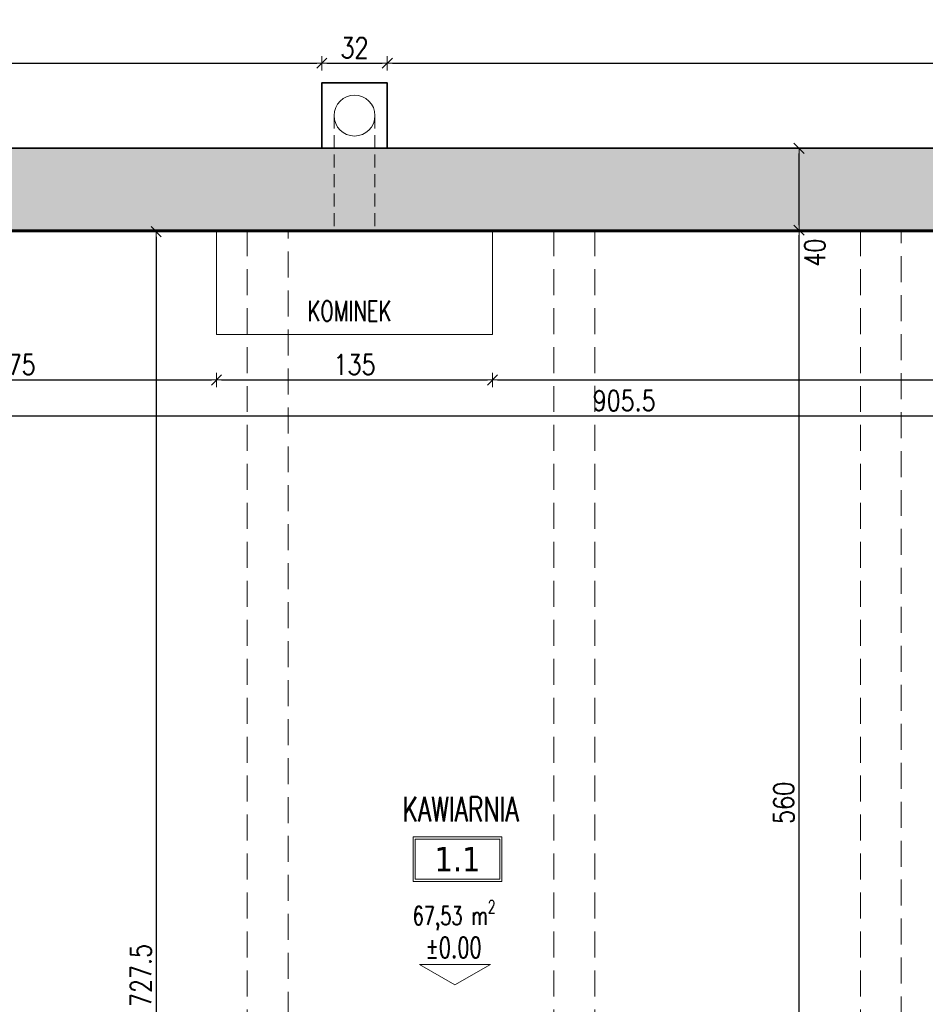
# Model space of a CAD drawing. Header units: millimetres. Extents: x 14400 to 93787, y -21104 to 39413.
# Tile 14 of 256: x 23197 to 23640, y 7703 to 8184. Entities that reach past the tile are written whole.
import ezdxf
from ezdxf.enums import TextEntityAlignment as Align

# ---------------------------------------------------------------- set-up
doc = ezdxf.new("R2010")
doc.units = ezdxf.units.MM
doc.linetypes.add('HIDDEN', pattern=[9.525, 6.35, -3.175])
for name, color, linetype, lineweight in [('!MODUS_ARMATURA', 6, 'Continuous', 9), ('!MODUS_HATCH_ŚCIANA', 254, 'Continuous', 9), ('!MODUS_OPIS', 3, 'Continuous', 13), ('__MODUS_ŚCIANY', 2, 'Continuous', 35), ('Cienka', 3, 'Continuous', 9), ('Opis', 8, 'Continuous', 13), ('Opis_pom', 9, 'Continuous', 18), ('Widok', 1, 'Continuous', 15), ('WYMIAROWANIE', 1, 'Continuous', 18)]:
    doc.layers.add(name, color=color, linetype=linetype, lineweight=lineweight)
doc.styles.add('ARCHETYP', font='romans.shx', dxfattribs={"height": 15})
doc.styles.add('ARIAL', font='tahoma.ttf')
doc.styles.add('TXT', font='simplex.shx', dxfattribs={"width": 0.8})
doc.dimstyles.new('DIM50', dxfattribs={"dimscale": 5, "dimtxt": 2, "dimasz": 0.5, "dimexe": 0, "dimexo": 0, "dimgap": 0.5, "dimtad": 1, "dimdec": 4, "dimrnd": 0.5, "dimdsep": 46, "dimtxsty": 'TXT', "dimblk1": 'TICK1', "dimblk2": 'TICK1', "dimsah": 1, "dimcen": 0, "dimse1": 1, "dimse2": 1, "dimclrd": 1, "dimclre": 7, "dimclrt": 9, "dimadec": 0, "dimazin": 0, "dimtfac": 1, "dimtdec": 4, "dimtmove": 2, "dimatfit": 3, "dimldrblk": 'TICK1', "dimfxl": 1, "dimtolj": 1, "dimarcsym": 0})

# ---------------------------------------------------------------- blocks, each defined once
blk = doc.blocks.new('TICK1')
at = {"color": 2}
blk.add_line((-1, -1), (1, 1), dxfattribs=at)
at = {"color": 0}
for p, q in [((0, 0), (-1, 0)), ((0, -1.4), (0, 1.4))]:
    blk.add_line(p, q, dxfattribs=at)
blk = doc.blocks.new('*D61')
at = {"layer": 'DEFPOINTS', "color": 0, "transparency": 16777216}
for p in [(23017.79, 8081.47), (23923.38, 8081.47), (23923.38, 7990.61)]:
    blk.add_point(p, dxfattribs=at)
at = {"layer": 'WYMIAROWANIE', "color": 1, "lineweight": -2, "transparency": 16777216}
blk.add_line((23020.29, 7990.61), (23920.88, 7990.61), dxfattribs=at)
at = {"layer": 'WYMIAROWANIE', "color": 1, "lineweight": -2, "transparency": 16777216, "xscale": 2.5, "yscale": 2.5, "zscale": 2.5, "rotation": 180}
blk.add_blockref('TICK1', (23017.79, 7990.61), dxfattribs=at)
at = {"layer": 'WYMIAROWANIE', "color": 1, "lineweight": -2, "transparency": 16777216, "xscale": 2.5, "yscale": 2.5, "zscale": 2.5}
blk.add_blockref('TICK1', (23923.38, 7990.61), dxfattribs=at)
at = {"layer": 'WYMIAROWANIE', "color": 9, "transparency": 16777216, "insert": (23492.78, 7998.11), "char_height": 10, "attachment_point": 5, "style": 'TXT'}
blk.add_mtext('\\A1;905.5', dxfattribs=at)
blk = doc.blocks.new('*D62')
at = {"layer": 'DEFPOINTS', "color": 0, "transparency": 16777216}
for p in [(23963.38, 8216.11), (22978.38, 8121.47), (23963.38, 8121.47)]:
    blk.add_point(p, dxfattribs=at)
at = {"layer": 'WYMIAROWANIE', "color": 1, "lineweight": -2, "transparency": 16777216}
blk.add_line((22980.88, 8216.11), (23960.88, 8216.11), dxfattribs=at)
at = {"layer": 'WYMIAROWANIE', "color": 1, "lineweight": -2, "transparency": 16777216, "xscale": 2.5, "yscale": 2.5, "zscale": 2.5, "rotation": 180}
blk.add_blockref('TICK1', (22978.38, 8216.11), dxfattribs=at)
at = {"layer": 'WYMIAROWANIE', "color": 1, "lineweight": -2, "transparency": 16777216, "xscale": 2.5, "yscale": 2.5, "zscale": 2.5}
blk.add_blockref('TICK1', (23963.38, 8216.11), dxfattribs=at)
at = {"layer": 'WYMIAROWANIE', "color": 9, "transparency": 16777216, "insert": (23470.88, 8223.61), "char_height": 10, "attachment_point": 5, "style": 'TXT'}
blk.add_mtext('\\A1;985', dxfattribs=at)
blk = doc.blocks.new('*D63')
at = {"layer": 'DEFPOINTS', "color": 0, "transparency": 16777216}
for p in [(23344.88, 8163.09), (22978.38, 8121.47), (23344.88, 8121.47)]:
    blk.add_point(p, dxfattribs=at)
at = {"layer": 'WYMIAROWANIE', "color": 1, "lineweight": -2, "transparency": 16777216}
blk.add_line((22980.88, 8163.09), (23342.38, 8163.09), dxfattribs=at)
at = {"layer": 'WYMIAROWANIE', "color": 1, "lineweight": -2, "transparency": 16777216, "xscale": 2.5, "yscale": 2.5, "zscale": 2.5, "rotation": 180}
blk.add_blockref('TICK1', (22978.38, 8163.09), dxfattribs=at)
at = {"layer": 'WYMIAROWANIE', "color": 1, "lineweight": -2, "transparency": 16777216, "xscale": 2.5, "yscale": 2.5, "zscale": 2.5}
blk.add_blockref('TICK1', (23344.88, 8163.09), dxfattribs=at)
at = {"layer": 'WYMIAROWANIE', "color": 9, "transparency": 16777216, "insert": (23161.63, 8170.59), "char_height": 10, "attachment_point": 5, "style": 'TXT'}
blk.add_mtext('\\A1;366.5', dxfattribs=at)
blk = doc.blocks.new('*D64')
at = {"layer": 'DEFPOINTS', "color": 0, "transparency": 16777216}
for p in [(23376.88, 8163.09), (23376.88, 8153.47), (23344.88, 8121.47)]:
    blk.add_point(p, dxfattribs=at)
at = {"layer": 'WYMIAROWANIE', "color": 1, "lineweight": -2, "transparency": 16777216}
blk.add_line((23347.38, 8163.09), (23374.38, 8163.09), dxfattribs=at)
at = {"layer": 'WYMIAROWANIE', "color": 1, "lineweight": -2, "transparency": 16777216, "xscale": 2.5, "yscale": 2.5, "zscale": 2.5, "rotation": 180}
blk.add_blockref('TICK1', (23344.88, 8163.09), dxfattribs=at)
at = {"layer": 'WYMIAROWANIE', "color": 1, "lineweight": -2, "transparency": 16777216, "xscale": 2.5, "yscale": 2.5, "zscale": 2.5}
blk.add_blockref('TICK1', (23376.88, 8163.09), dxfattribs=at)
at = {"layer": 'WYMIAROWANIE', "color": 9, "transparency": 16777216, "insert": (23360.88, 8170.59), "char_height": 10, "attachment_point": 5, "style": 'TXT'}
blk.add_mtext('\\A1;32', dxfattribs=at)
blk = doc.blocks.new('*D65')
at = {"layer": 'DEFPOINTS', "color": 0, "transparency": 16777216}
for p in [(23963.38, 8163.09), (23376.88, 8153.47), (23963.38, 8121.47)]:
    blk.add_point(p, dxfattribs=at)
at = {"layer": 'WYMIAROWANIE', "color": 1, "lineweight": -2, "transparency": 16777216}
blk.add_line((23379.38, 8163.09), (23960.88, 8163.09), dxfattribs=at)
at = {"layer": 'WYMIAROWANIE', "color": 1, "lineweight": -2, "transparency": 16777216, "xscale": 2.5, "yscale": 2.5, "zscale": 2.5, "rotation": 180}
blk.add_blockref('TICK1', (23376.88, 8163.09), dxfattribs=at)
at = {"layer": 'WYMIAROWANIE', "color": 1, "lineweight": -2, "transparency": 16777216, "xscale": 2.5, "yscale": 2.5, "zscale": 2.5}
blk.add_blockref('TICK1', (23963.38, 8163.09), dxfattribs=at)
at = {"layer": 'WYMIAROWANIE', "color": 9, "transparency": 16777216, "insert": (23670.13, 8170.59), "char_height": 10, "attachment_point": 5, "style": 'TXT'}
blk.add_mtext('\\A1;586.5', dxfattribs=at)
blk = doc.blocks.new('*D69')
at = {"layer": 'DEFPOINTS', "color": 0, "transparency": 16777216}
for p in [(23293.38, 8081.47), (23018.38, 8033.42), (23293.38, 8008.23)]:
    blk.add_point(p, dxfattribs=at)
at = {"layer": 'WYMIAROWANIE', "color": 1, "lineweight": -2, "transparency": 16777216}
blk.add_line((23020.88, 8008.23), (23290.88, 8008.23), dxfattribs=at)
at = {"layer": 'WYMIAROWANIE', "color": 1, "lineweight": -2, "transparency": 16777216, "xscale": 2.5, "yscale": 2.5, "zscale": 2.5, "rotation": 180}
blk.add_blockref('TICK1', (23018.38, 8008.23), dxfattribs=at)
at = {"layer": 'WYMIAROWANIE', "color": 1, "lineweight": -2, "transparency": 16777216, "xscale": 2.5, "yscale": 2.5, "zscale": 2.5}
blk.add_blockref('TICK1', (23293.38, 8008.23), dxfattribs=at)
at = {"layer": 'WYMIAROWANIE', "color": 9, "transparency": 16777216, "insert": (23194.61, 8015.73), "char_height": 10, "attachment_point": 5, "style": 'TXT'}
blk.add_mtext('\\A1;275', dxfattribs=at)
blk = doc.blocks.new('*D70')
at = {"layer": 'DEFPOINTS', "color": 0, "transparency": 16777216}
for p in [(23293.38, 8081.47), (23428.38, 8081.47), (23428.38, 8008.23)]:
    blk.add_point(p, dxfattribs=at)
at = {"layer": 'WYMIAROWANIE', "color": 1, "lineweight": -2, "transparency": 16777216}
blk.add_line((23295.88, 8008.23), (23425.88, 8008.23), dxfattribs=at)
at = {"layer": 'WYMIAROWANIE', "color": 1, "lineweight": -2, "transparency": 16777216, "xscale": 2.5, "yscale": 2.5, "zscale": 2.5, "rotation": 180}
blk.add_blockref('TICK1', (23293.38, 8008.23), dxfattribs=at)
at = {"layer": 'WYMIAROWANIE', "color": 1, "lineweight": -2, "transparency": 16777216, "xscale": 2.5, "yscale": 2.5, "zscale": 2.5}
blk.add_blockref('TICK1', (23428.38, 8008.23), dxfattribs=at)
at = {"layer": 'WYMIAROWANIE', "color": 9, "transparency": 16777216, "insert": (23360.88, 8015.73), "char_height": 10, "attachment_point": 5, "style": 'TXT'}
blk.add_mtext('\\A1;135', dxfattribs=at)
blk = doc.blocks.new('*D71')
at = {"layer": 'DEFPOINTS', "color": 0, "transparency": 16777216}
for p in [(23428.38, 8081.47), (23923.38, 8081.47), (23923.38, 8008.23)]:
    blk.add_point(p, dxfattribs=at)
at = {"layer": 'WYMIAROWANIE', "color": 1, "lineweight": -2, "transparency": 16777216}
blk.add_line((23430.88, 8008.23), (23920.88, 8008.23), dxfattribs=at)
at = {"layer": 'WYMIAROWANIE', "color": 1, "lineweight": -2, "transparency": 16777216, "xscale": 2.5, "yscale": 2.5, "zscale": 2.5, "rotation": 180}
blk.add_blockref('TICK1', (23428.38, 8008.23), dxfattribs=at)
at = {"layer": 'WYMIAROWANIE', "color": 1, "lineweight": -2, "transparency": 16777216, "xscale": 2.5, "yscale": 2.5, "zscale": 2.5}
blk.add_blockref('TICK1', (23923.38, 8008.23), dxfattribs=at)
at = {"layer": 'WYMIAROWANIE', "color": 9, "transparency": 16777216, "insert": (23675.88, 8015.73), "char_height": 10, "attachment_point": 5, "style": 'TXT'}
blk.add_mtext('\\A1;495', dxfattribs=at)
blk = doc.blocks.new('*D92')
at = {"layer": 'DEFPOINTS', "color": 0, "transparency": 16777216}
for p in [(23202.6, 8080.73), (23202.6, 7353.47), (23263.86, 7353.47)]:
    blk.add_point(p, dxfattribs=at)
at = {"layer": 'WYMIAROWANIE', "color": 1, "lineweight": -2, "transparency": 16777216}
blk.add_line((23263.86, 8078.23), (23263.86, 7355.97), dxfattribs=at)
at = {"layer": 'WYMIAROWANIE', "color": 1, "lineweight": -2, "transparency": 16777216, "xscale": 2.5, "yscale": 2.5, "zscale": 2.5}
for p, rotation in [((23263.86, 8080.73), 90), ((23263.86, 7353.47), 270)]:
    blk.add_blockref('TICK1', p, dxfattribs=dict(at, rotation=rotation))
at = {"layer": 'WYMIAROWANIE', "color": 9, "transparency": 16777216, "insert": (23256.36, 7717.1), "char_height": 10, "attachment_point": 5, "rotation": 90, "style": 'TXT'}
blk.add_mtext('\\A1;727.5', dxfattribs=at)
blk = doc.blocks.new('*D169')
at = {"layer": 'DEFPOINTS', "color": 0, "transparency": 16777216}
for p in [(23578.38, 8081.47), (23578.38, 8081.47), (23578.38, 7521.47)]:
    blk.add_point(p, dxfattribs=at)
at = {"layer": 'WYMIAROWANIE', "color": 1, "lineweight": -2, "transparency": 16777216}
blk.add_line((23578.38, 7523.97), (23578.38, 8078.97), dxfattribs=at)
at = {"layer": 'WYMIAROWANIE', "color": 1, "lineweight": -2, "transparency": 16777216, "xscale": 2.5, "yscale": 2.5, "zscale": 2.5}
for p, rotation in [((23578.38, 8081.47), 90), ((23578.38, 7521.47), 270)]:
    blk.add_blockref('TICK1', p, dxfattribs=dict(at, rotation=rotation))
at = {"layer": 'WYMIAROWANIE', "color": 9, "transparency": 16777216, "insert": (23570.88, 7801.47), "char_height": 10, "attachment_point": 5, "rotation": 90, "style": 'TXT'}
blk.add_mtext('\\A1;560', dxfattribs=at)
blk = doc.blocks.new('*D170')
at = {"layer": 'DEFPOINTS', "color": 0, "transparency": 16777216}
for p in [(23578.38, 8121.47), (23578.38, 8121.47), (23578.38, 8081.47)]:
    blk.add_point(p, dxfattribs=at)
at = {"layer": 'WYMIAROWANIE', "color": 1, "lineweight": -2, "transparency": 16777216}
blk.add_line((23578.38, 8083.97), (23578.38, 8118.97), dxfattribs=at)
at = {"layer": 'WYMIAROWANIE', "color": 1, "lineweight": -2, "transparency": 16777216, "xscale": 2.5, "yscale": 2.5, "zscale": 2.5}
for p, rotation in [((23578.38, 8121.47), 90), ((23578.38, 8081.47), 270)]:
    blk.add_blockref('TICK1', p, dxfattribs=dict(at, rotation=rotation))
at = {"layer": 'WYMIAROWANIE', "color": 9, "transparency": 16777216, "insert": (23586.08, 8070.44), "char_height": 10, "attachment_point": 5, "rotation": 90, "style": 'TXT'}
blk.add_mtext('\\A1;40', dxfattribs=at)

msp = doc.modelspace()

# ---------------------------------------------------------------- hatches: boundary and pattern name
at = {"layer": '!MODUS_HATCH_ŚCIANA', "ltscale": 2}
h = msp.add_hatch(color=256, dxfattribs=at)
h.dxf.hatch_style = 1
h.paths.add_polyline_path([(22978.38195, 8121.47289), (22978.38195, 8081.47289), (22993.38195, 8081.47289), (22993.38195, 8033.42011), (23018.38195, 8033.42011), (23018.38195, 8081.47289), (23963.38195, 8081.47289), (23963.38195, 8121.47289)])

# ---------------------------------------------------------------- linework, layer by layer
at = {"layer": '!MODUS_ARMATURA', "linetype": 'HIDDEN'}
for points in [[(23350.88195, 8137.47289), (23350.88195, 8081.47289)], [(23370.88195, 8137.47289), (23370.88195, 8081.47289)]]:
    msp.add_lwpolyline(points, dxfattribs=at)
at = {"layer": '!MODUS_ARMATURA'}
msp.add_circle((23360.88195, 8137.47289), 10, dxfattribs=at)
at = {"layer": '!MODUS_OPIS'}
msp.add_lwpolyline([(23410.00284, 7712.52312), (23427.32335, 7722.52312), (23392.68233, 7722.52312)], close=True, dxfattribs=at)
at = {"layer": '__MODUS_ŚCIANY'}
msp.add_lwpolyline([(23344.88195, 8121.47289), (23376.88195, 8121.47289), (23376.88195, 8153.47289), (23344.88195, 8153.47289)], close=True, dxfattribs=at)
for points in [[(23963.38195, 8081.47289), (23963.38195, 8121.47289), (22978.38195, 8121.47289), (22978.38195, 8081.47289), (22993.38195, 8081.47289), (22993.38195, 8033.42011)], [(23018.38195, 8081.47289), (23293.38195, 8081.47289), (23428.38195, 8081.47289), (23963.38195, 8081.47289)]]:
    msp.add_lwpolyline(points, dxfattribs=at)
at = {"layer": 'Cienka', "linetype": 'HIDDEN', "ltscale": 2}
for points in [[(23308.38195, 8081.47289), (23308.38195, 7353.47289)], [(23328.38195, 7353.47289), (23328.38195, 8081.47289)], [(23458.38195, 8081.47289), (23458.38195, 6924.93507)], [(23478.38195, 6925.77541), (23478.38195, 8081.47289)], [(23608.38195, 8081.47289), (23608.38195, 6931.2376)], [(23628.38195, 6932.07793), (23628.38195, 8081.47289)]]:
    msp.add_lwpolyline(points, dxfattribs=at)
at = {"layer": 'DEFPOINTS', "color": 4}
msp.add_lwpolyline([(23018.38195, 7825.36733), (23018.38195, 8080.73167), (23923.38195, 8080.73167), (23923.38195, 7521.55815), (23548.88195, 7521.55815), (23548.88195, 7353.47289), (22881.89745, 7353.47289), (22795.37448, 7755.88877), (23018.38195, 7825.36733)], dxfattribs=at)
at = {"layer": 'Opis_pom', "ltscale": 0.7}
for points in [[(23389.49146, 7763.03561), (23433.01146, 7763.03561), (23433.01146, 7784.79561), (23389.49146, 7784.79561)], [(23390.57946, 7764.12361), (23431.92346, 7764.12361), (23431.92346, 7783.70761), (23390.57946, 7783.70761)]]:
    msp.add_lwpolyline(points, close=True, dxfattribs=at)
at = {"layer": 'Widok'}
for points in [[(23293.38195, 8081.47289), (23428.38195, 8081.47289)], [(23293.38195, 8081.47289), (23293.38195, 8030.47289), (23428.38195, 8030.47289), (23428.38195, 8081.47289)]]:
    msp.add_lwpolyline(points, dxfattribs=at)

# ---------------------------------------------------------------- texts
at = {"layer": '!MODUS_OPIS', "style": 'TXT', "width": 0.7}
msp.add_text('%%P0.00', height=10, dxfattribs=at).set_placement((23409.31759, 7725.76742), align=Align.CENTER)
at = {"layer": 'Opis', "style": 'ARCHETYP', "width": 0.7}
msp.add_text('KOMINEK', height=10, rotation=0, dxfattribs=at).set_placement((23337.82366, 8036.93472))
at = {"layer": 'Opis_pom', "ltscale": 0.7, "style": 'TXT', "width": 0.7}
msp.add_text('KAWIARNIA', height=12, dxfattribs=at).set_placement((23412.80467, 7792.38578), align=Align.CENTER)
at = {"layer": 'Opis_pom', "ltscale": 0.7, "insert": (23379.60972, 7753.86615), "char_height": 9, "attachment_point": 1, "style": 'TXT'}
msp.add_mtext_dynamic_manual_height_columns('\\A1;\\pxqc;{\\W0.7;67,53 m\\H0.7x;\\S2^ ;}', width=59.9910642, gutter_width=75, heights=[0], dxfattribs=at)
at = {"layer": 'Opis_pom', "ltscale": 0.7, "style": 'ARIAL'}
msp.add_attdef('1.1', text='', height=11.968, dxfattribs=at).set_placement((23411.25146, 7773.91561), align=Align.MIDDLE_CENTER)

# ---------------------------------------------------------------- dimensions: what is measured, and where the dimension line sits
at = {"layer": 'WYMIAROWANIE'}
for base, p1, p2, picture, middle in [((23963.38195, 8216.11047), (22978.38195, 8121.47289), (23963.38195, 8121.47289), '*D62', (23470.88195, 8223.61047)), ((23344.88195, 8163.09001), (22978.38195, 8121.47289), (23344.88195, 8121.47289), '*D63', (23161.63195, 8170.59001)), ((23376.88195, 8163.09001), (23344.88195, 8121.47289), (23376.88195, 8153.47289), '*D64', (23360.88195, 8170.59001)), ((23963.38195, 8163.09001), (23376.88195, 8153.47289), (23963.38195, 8121.47289), '*D65', (23670.13195, 8170.59001)), ((23428.38195, 8008.2276), (23293.38195, 8081.47289), (23428.38195, 8081.47289), '*D70', (23360.88195, 8015.7276)), ((23923.38195, 8008.2276), (23428.38195, 8081.47289), (23923.38195, 8081.47289), '*D71', (23675.88195, 8015.7276))]:
    dim = msp.add_linear_dim(base=base, p1=p1, p2=p2, dimstyle='DIM50', dxfattribs=at)
    dim.commit()
    dim.dimension.update_dxf_attribs({"geometry": picture, "text_midpoint": middle})
dim = msp.add_linear_dim(base=(23578.38195, 8121.47289), p1=(23578.38195, 8081.47289), p2=(23578.38195, 8121.47289), angle=90, dimstyle='DIM50', dxfattribs=at)
dim.commit()
dim.dimension.update_dxf_attribs({"geometry": '*D170', "text_midpoint": (23586.07598, 8070.43731), "dimtype": 160})
dim = msp.add_aligned_dim(p1=(23202.59628, 8080.73167), p2=(23202.59628, 7353.47289), distance=61.26821, dimstyle='DIM50', dxfattribs=at)
dim.commit()
dim.dimension.update_dxf_attribs({"geometry": '*D92', "text_midpoint": (23256.36449, 7717.10228)})
dim = msp.add_linear_dim(base=(23578.38195, 8081.47289), p1=(23578.38195, 7521.47289), p2=(23578.38195, 8081.47289), angle=90, dimstyle='DIM50', dxfattribs=at)
dim.commit()
dim.dimension.update_dxf_attribs({"geometry": '*D169', "text_midpoint": (23570.88195, 7801.47289)})
for base, p1, p2, picture, middle in [((23923.38195, 7990.61246), (23017.78798, 8081.47289), (23923.38195, 8081.47289), '*D61', (23492.78282, 7998.11246)), ((23293.38195, 8008.2276), (23018.38195, 8033.42011), (23293.38195, 8081.47289), '*D69', (23194.60565, 8015.7276))]:
    dim = msp.add_linear_dim(base=base, p1=p1, p2=p2, dimstyle='DIM50', dxfattribs=at)
    dim.commit()
    dim.dimension.update_dxf_attribs({"geometry": picture, "text_midpoint": middle, "dimtype": 160})

doc.saveas('drawing.dxf')
